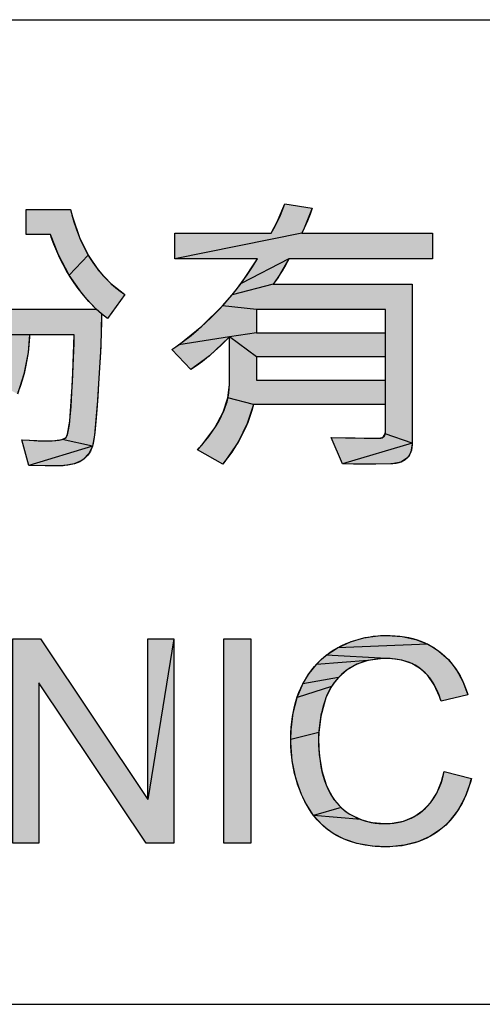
# Model space of a CAD drawing. Extents: x 0 to 1189, y 0 to 841.
# Tile 34 of 53: x 1006 to 1016, y 70 to 90. Entities that reach past the tile are written whole.
import ezdxf

# ---------------------------------------------------------------- set-up
doc = ezdxf.new("R2010")
doc.units = 0
doc.header["$LTSCALE"] = 65.395
doc.header["$MEASUREMENT"] = 0
doc.layers.get('0').update_dxf_attribs({"linetype": 'CONTINUOUS'})

msp = doc.modelspace()

# ---------------------------------------------------------------- linework, layer by layer
at = {"color": 3, "linetype": 'Continuous'}
for p, q in [((909, 90), (1174, 90)), ((909, 70), (1037, 70)), ((909, 70), (1174, 70))]:
    msp.add_line(p, q, dxfattribs=at)
at = {"color": 4, "linetype": 'Continuous'}
for p, q in [((1011.46349, 85.8938), (1011.61802, 86.26086)), ((1011.61802, 86.26086), (1012.17239, 86.16968)), ((1007.26367, 86.1455), (1007.30231, 85.99482)), ((1012.17239, 86.16968), (1012.00846, 85.76359)), ((1007.30231, 85.99482), (1007.44446, 85.57852)), ((1011.34119, 85.66439), (1011.46349, 85.8938)), ((1007.01826, 85.22156), (1006.8546, 85.63515)), ((1011.9608, 85.66439), (1009.38526, 85.141)), ((1007.44446, 85.57852), (1007.62195, 85.21861)), ((1007.23458, 84.8134), (1007.01826, 85.22156)), ((1007.62195, 85.21861), (1007.23458, 84.8134)), ((1007.62195, 85.21861), (1007.83378, 84.90841)), ((1011.69719, 85.141), (1010.7287, 84.64279)), ((1010.7287, 84.64279), (1011.05948, 85.141)), ((1011.69719, 85.141), (1011.47433, 84.75877)), ((1007.48999, 84.44717), (1007.23458, 84.8134)), ((1007.83378, 84.90841), (1008.08082, 84.64276)), ((1008.08082, 84.64276), (1008.36457, 84.41907)), ((1010.54635, 84.40957), (1010.7287, 84.64279)), ((1011.38243, 84.62456), (1010.54635, 84.40957)), ((1011.47433, 84.75877), (1011.38243, 84.62456)), ((1007.63287, 84.27851), (1007.48999, 84.44717)), ((1010.35264, 84.18678), (1010.54635, 84.40957)), ((1007.78602, 84.11927), (1007.63287, 84.27851)), ((1007.89529, 84.022), (1007.78602, 84.11927)), ((1007.89529, 84.022), (1007.87579, 83.36253)), ((1008.01553, 83.93082), (1007.89529, 84.022)), ((1009.93129, 83.77243), (1010.35264, 84.18678)), ((1011.04156, 84.11335), (1010.35264, 84.18678)), ((1013.66218, 84.11335), (1011.04156, 84.11335)), ((1011.04156, 84.11335), (1011.04156, 83.63711)), ((1013.66218, 81.63385), (1013.66218, 84.11335)), ((1007.33989, 83.60196), (1004.92268, 83.60196)), ((1006.43248, 83.60196), (1006.39986, 83.24235)), ((1007.3124, 82.823), (1007.33989, 83.60196)), ((1009.4627, 83.39809), (1009.93129, 83.77243)), ((1011.04156, 83.63711), (1010.49311, 83.55794)), ((1011.04156, 83.63711), (1013.66218, 83.63711)), ((1010.49311, 83.55794), (1009.4627, 83.39809)), ((1010.47908, 83.54338), (1010.07761, 83.1673)), ((1011.04156, 83.14974), (1010.49311, 83.55794)), ((1006.39986, 83.24235), (1006.31425, 82.79696)), ((1007.87579, 83.36253), (1007.83318, 82.60842)), ((1009.32105, 83.2992), (1009.4627, 83.39809)), ((1010.07761, 83.1673), (1009.70507, 82.89117)), ((1013.66218, 83.14974), (1011.04156, 83.14974)), ((1011.04156, 83.14974), (1011.04156, 82.67959)), ((1006.31425, 82.79696), (1006.18371, 82.39591)), ((1007.83318, 82.60842), (1007.81565, 82.34002)), ((1011.04156, 82.67959), (1013.66218, 82.67959)), ((1007.24703, 81.84517), (1007.29273, 82.44504)), ((1010.46234, 82.31743), (1010.49311, 82.59137)), ((1007.81565, 82.34002), (1007.74904, 81.56379)), ((1010.36655, 82.02681), (1010.46234, 82.31743)), ((1010.98031, 82.1863), (1010.46234, 82.31743)), ((1010.19629, 81.71228), (1010.36655, 82.02681)), ((1010.98031, 82.1863), (1010.85556, 81.79947)), ((1007.20381, 81.58239), (1007.24703, 81.84517)), ((1009.93726, 81.36721), (1010.19629, 81.71228)), ((1010.85556, 81.79947), (1010.66839, 81.42108)), ((1013.6578, 81.58765), (1013.66218, 81.63385)), ((1006.27605, 81.46646), (1006.73123, 81.44349)), ((1006.41455, 80.94707), (1006.27605, 81.46646)), ((1006.73123, 81.44349), (1006.89128, 81.44743)), ((1006.89128, 81.44743), (1007.09414, 81.47494)), ((1007.09414, 81.47494), (1007.17337, 81.51362)), ((1007.71085, 81.34014), (1007.09414, 81.47494)), ((1007.17337, 81.51362), (1007.20381, 81.58239)), ((1007.74904, 81.56379), (1007.71085, 81.34014)), ((1010.66839, 81.42108), (1010.41397, 81.04722)), ((1012.55745, 81.51362), (1013.53585, 81.49656)), ((1012.78991, 80.97926), (1012.55745, 81.51362)), ((1013.53585, 81.49656), (1013.61769, 81.51936)), ((1013.61769, 81.51936), (1013.6578, 81.58765)), ((1014.20558, 81.3993), (1013.6578, 81.58765)), ((1007.71085, 81.34014), (1006.41455, 80.94707)), ((1007.71085, 81.34014), (1007.63811, 81.18637)), ((1009.8434, 81.26097), (1009.93726, 81.36721)), ((1010.35478, 80.97317), (1009.8434, 81.26097)), ((1014.20558, 81.3993), (1012.78991, 80.97926)), ((1014.17592, 81.21472), (1014.14314, 81.14759)), ((1014.2054, 81.38312), (1014.17592, 81.21472)), ((1014.20558, 81.3993), (1014.2054, 81.38312)), ((1007.49422, 81.04643), (1007.33832, 80.9769)), ((1007.51972, 81.06459), (1007.49422, 81.04643)), ((1007.63811, 81.18637), (1007.51972, 81.06459)), ((1010.41397, 81.04722), (1010.35478, 80.97317)), ((1013.97689, 81.01273), (1013.80138, 80.97734)), ((1014.09839, 81.09045), (1013.97689, 81.01273)), ((1014.14314, 81.14759), (1014.09839, 81.09045)), ((1007.01398, 80.93802), (1006.41455, 80.94707)), ((1007.11297, 80.94089), (1007.01398, 80.93802)), ((1007.33832, 80.9769), (1007.11297, 80.94089)), ((1013.34445, 80.97021), (1012.78991, 80.97926)), ((1013.80138, 80.97734), (1013.34445, 80.97021)), ((1013.77354, 80.97613), (1013.34445, 80.97021)), ((1013.80138, 80.97734), (1013.77354, 80.97613)), ((1009.36142, 77.42201), (1008.83455, 74.16246)), ((1010.37827, 77.42201), (1010.92742, 77.42201)), ((1010.37827, 73.27019), (1010.37827, 77.42201)), ((1010.92742, 77.42201), (1010.92742, 73.27019)), ((1012.96376, 77.3667), (1013.25262, 77.44867)), ((1013.25262, 77.44867), (1013.55953, 77.4885)), ((1013.55953, 77.4885), (1013.6968, 77.49248)), ((1013.6968, 77.49248), (1013.6974, 77.49248)), ((1013.6974, 77.49248), (1014.00499, 77.47147)), ((1014.00499, 77.47147), (1014.27852, 77.41088)), ((1014.27852, 77.41088), (1014.52359, 77.31244)), ((1012.45921, 77.09037), (1012.69056, 77.24227)), ((1012.69056, 77.24227), (1012.96376, 77.3667)), ((1014.52359, 77.31244), (1012.69056, 77.24227)), ((1014.52359, 77.31244), (1014.63709, 77.24878)), ((1014.63709, 77.24878), (1014.74463, 77.17545)), ((1012.25843, 76.90493), (1012.35501, 77.00185)), ((1012.35501, 77.00185), (1012.45921, 77.09037)), ((1013.68514, 77.02268), (1012.45921, 77.09037)), ((1013.56307, 77.01879), (1013.30637, 76.98118)), ((1013.68514, 77.02268), (1013.56307, 77.01879)), ((1013.75736, 77.02109), (1013.68514, 77.02268)), ((1013.99536, 76.98988), (1013.75736, 77.02109)), ((1014.74463, 77.17545), (1014.94038, 77.00134)), ((1014.94038, 77.00134), (1015.10405, 76.79528)), ((1012.08791, 76.68563), (1012.25843, 76.90493)), ((1013.30637, 76.98118), (1012.25843, 76.90493)), ((1013.08258, 76.90603), (1012.88579, 76.79369)), ((1013.30637, 76.98118), (1013.08258, 76.90603)), ((1014.19958, 76.92136), (1013.99536, 76.98988)), ((1014.37645, 76.81596), (1014.19958, 76.92136)), ((1014.52366, 76.67668), (1014.37645, 76.81596)), ((1011.98482, 76.50851), (1012.08791, 76.68563)), ((1012.7083, 76.63971), (1011.98482, 76.50851)), ((1012.7083, 76.63971), (1012.63294, 76.55227)), ((1012.88579, 76.79369), (1012.7083, 76.63971)), ((1014.65251, 76.49118), (1014.52366, 76.67668)), ((1015.10405, 76.79528), (1015.23666, 76.55492)), ((1011.86702, 76.22962), (1011.98482, 76.50851)), ((1012.5664, 76.45768), (1011.86702, 76.22962)), ((1012.5664, 76.45768), (1012.45984, 76.24688)), ((1012.63294, 76.55227), (1012.5664, 76.45768)), ((1014.76349, 76.24979), (1014.65251, 76.49118)), ((1015.23666, 76.55492), (1015.33623, 76.28318)), ((1011.7861, 75.92071), (1011.86702, 76.22962)), ((1012.45984, 76.24688), (1012.43443, 76.17686)), ((1014.79596, 76.15564), (1014.76349, 76.24979)), ((1015.33623, 76.28318), (1014.79596, 76.15564)), ((1012.43443, 76.17686), (1012.34895, 75.85428)), ((1011.74347, 75.57699), (1011.7861, 75.92071)), ((1012.34895, 75.85428), (1012.30792, 75.52314)), ((1011.73739, 75.37751), (1011.74347, 75.57699)), ((1012.30792, 75.52314), (1011.73739, 75.37751)), ((1012.30792, 75.52314), (1012.30393, 75.38046)), ((1011.73814, 75.3082), (1011.73739, 75.37751)), ((1011.76809, 74.94379), (1011.73814, 75.3082)), ((1012.30393, 75.38046), (1012.3178, 75.07392)), ((1012.3178, 75.07392), (1012.36991, 74.74372)), ((1011.84102, 74.59646), (1011.76809, 74.94379)), ((1012.36991, 74.74372), (1012.45757, 74.45531)), ((1014.80391, 74.52574), (1014.85773, 74.72605)), ((1014.85773, 74.72605), (1015.40774, 74.58685)), ((1011.89356, 74.42834), (1011.84102, 74.59646)), ((1011.9568, 74.26391), (1011.89356, 74.42834)), ((1012.45757, 74.45531), (1012.49562, 74.36689)), ((1014.70399, 74.28682), (1014.80391, 74.52574)), ((1015.38811, 74.51415), (1015.28026, 74.21244)), ((1015.40774, 74.58685), (1015.38811, 74.51415)), ((1012.04902, 74.07294), (1011.9568, 74.26391)), ((1012.49562, 74.36689), (1012.61478, 74.1629)), ((1014.57774, 74.09204), (1014.70399, 74.28682)), ((1015.28026, 74.21244), (1015.14389, 73.95529)), ((1012.2037, 73.8359), (1012.04902, 74.07294)), ((1012.61478, 74.1629), (1012.76157, 73.99671)), ((1014.42464, 73.93522), (1014.57774, 74.09204)), ((1012.76157, 73.99671), (1012.2037, 73.8359)), ((1013.16208, 73.7558), (1012.2037, 73.8359)), ((1012.38582, 73.63656), (1012.2037, 73.8359)), ((1012.76157, 73.99671), (1012.84606, 73.92644)), ((1012.84606, 73.92644), (1012.93799, 73.86475)), ((1012.93799, 73.86475), (1013.16208, 73.7558)), ((1014.02996, 73.72334), (1014.23792, 73.8093)), ((1014.23792, 73.8093), (1014.42464, 73.93522)), ((1015.14389, 73.95529), (1014.97961, 73.73725)), ((1012.4877, 73.55001), (1012.38582, 73.63656)), ((1013.16208, 73.7558), (1013.2786, 73.71778)), ((1013.2786, 73.71778), (1013.39812, 73.69072)), ((1013.39812, 73.69072), (1013.64373, 73.66935)), ((1013.64373, 73.66935), (1013.7989, 73.67733)), ((1013.7989, 73.67733), (1014.02996, 73.72334)), ((1014.8866, 73.64149), (1014.78622, 73.55433)), ((1014.97961, 73.73725), (1014.8866, 73.64149)), ((1012.59677, 73.47221), (1012.4877, 73.55001)), ((1012.82199, 73.35324), (1012.59677, 73.47221)), ((1014.56345, 73.40672), (1014.31862, 73.29863)), ((1014.78622, 73.55433), (1014.56345, 73.40672)), ((1010.92742, 73.27019), (1010.37827, 73.27019)), ((1013.08437, 73.2666), (1012.82199, 73.35324)), ((1013.39043, 73.21421), (1013.08437, 73.2666)), ((1013.6881, 73.19955), (1013.39043, 73.21421)), ((1013.75068, 73.20038), (1013.6881, 73.19955)), ((1014.04935, 73.2296), (1013.75068, 73.20038)), ((1014.31862, 73.29863), (1014.04935, 73.2296))]:
    msp.add_line(p, q, dxfattribs=at)
for points in [[(1010.49311, 83.55794), (1010.45275, 83.51631), (1010.32028, 83.38518), (1010.19113, 83.26558), (1010.06516, 83.15691), (1009.94225, 83.05864), (1009.82227, 82.97023), (1009.70507, 82.89117), (1009.32105, 83.2992), (1009.4047, 83.35688), (1009.56056, 83.47), (1009.71135, 83.58698), (1009.85718, 83.70785), (1009.99814, 83.83263), (1010.13432, 83.96138), (1010.26583, 84.09414), (1010.39272, 84.23098), (1010.45446, 84.30095), (1010.51506, 84.37197), (1010.63287, 84.51712), (1010.74618, 84.66651), (1010.85503, 84.82022), (1010.95946, 84.97834), (1011.05948, 85.14099), (1009.38526, 85.14099), (1009.38526, 85.66439), (1011.34119, 85.66439), (1011.39244, 85.75686), (1011.46678, 85.90044), (1011.52852, 86.03198), (1011.57861, 86.15194), (1011.61802, 86.26086), (1012.17239, 86.16968), (1012.12937, 86.04774), (1012.07536, 85.9133), (1012.00899, 85.76472), (1011.9608, 85.66439), (1014.6197, 85.66439), (1014.6197, 85.14099)], [(1004.98984, 84.11927), (1007.78602, 84.11927), (1007.688, 84.21885), (1007.59409, 84.32219), (1007.50424, 84.42935), (1007.41839, 84.54043), (1007.33648, 84.65553), (1007.25847, 84.77477), (1007.18433, 84.89829), (1007.11405, 85.02623), (1007.04764, 85.15874), (1006.9851, 85.29599), (1006.92646, 85.43814), (1006.87178, 85.58539), (1006.8546, 85.63515), (1006.36131, 85.63515), (1006.36131, 86.1455), (1007.26367, 86.1455), (1007.29146, 86.03486), (1007.33192, 85.89316), (1007.37617, 85.75794), (1007.42409, 85.62892), (1007.4756, 85.50586), (1007.53061, 85.3885), (1007.58908, 85.27661), (1007.65097, 85.16999), (1007.71625, 85.06841), (1007.78494, 84.97171), (1007.85705, 84.8797), (1007.93262, 84.79223), (1008.0117, 84.70916), (1008.09437, 84.63037), (1008.13708, 84.59255), (1008.18071, 84.55578), (1008.27074, 84.48537), (1008.36457, 84.41907)], [(1014.6197, 85.14099), (1011.69719, 85.14099), (1011.63655, 85.02516), (1011.56406, 84.90015), (1011.47872, 84.76541), (1011.38243, 84.62456), (1014.20558, 84.62456), (1014.20558, 81.3993), (1014.20487, 81.36743), (1014.19928, 81.30806), (1014.18855, 81.25487), (1014.173, 81.20709), (1014.15282, 81.16408), (1014.12798, 81.12529), (1014.09839, 81.09045), (1014.06482, 81.06124), (1014.02665, 81.03624), (1013.98333, 81.01531), (1013.93417, 80.99849), (1013.87834, 80.98602), (1013.81488, 80.97827), (1013.77354, 80.97613), (1013.46961, 80.97072)], [(1008.36457, 84.41907), (1008.01553, 83.93082), (1007.89529, 84.022), (1007.89451, 83.87066), (1007.8872, 83.6234), (1007.87011, 83.24885), (1007.83982, 82.71586), (1007.83318, 82.60842)], [(1006.43248, 83.60196), (1006.42948, 83.549), (1006.41691, 83.39097), (1006.39934, 83.2384), (1006.37689, 83.09107), (1006.34971, 82.94877), (1006.3179, 82.81129), (1006.28155, 82.67845), (1006.24074, 82.55005), (1006.19554, 82.42591)], [(1007.29273, 82.44504), (1007.30294, 82.63675), (1007.32631, 83.12418), (1007.33711, 83.42646), (1007.33989, 83.60196)], [(1013.66218, 82.1863), (1010.98031, 82.1863), (1010.9474, 82.06269), (1010.90837, 81.94007), (1010.86314, 81.81831), (1010.8116, 81.69726), (1010.75361, 81.5768), (1010.68899, 81.45681), (1010.61754, 81.33718), (1010.53905, 81.2178), (1010.45327, 81.09859), (1010.35993, 80.97946), (1010.35478, 80.97317), (1009.8434, 81.26097), (1009.88005, 81.3016), (1009.98078, 81.41913), (1010.07058, 81.53285), (1010.15009, 81.64297), (1010.21994, 81.74966), (1010.28069, 81.85315), (1010.33288, 81.95362), (1010.37699, 82.05131), (1010.41346, 82.14641), (1010.4427, 82.23917), (1010.46502, 82.32981), (1010.48073, 82.41856), (1010.49004, 82.50567), (1010.49311, 82.59137), (1010.49311, 83.55794)], [(1007.83318, 82.60841), (1007.80252, 82.15446), (1007.77682, 81.83505), (1007.75531, 81.61761), (1007.7374, 81.47604), (1007.72269, 81.38922), (1007.71085, 81.34014), (1007.69258, 81.28748), (1007.66985, 81.23854), (1007.64261, 81.19295), (1007.6108, 81.15057), (1007.57428, 81.11121), (1007.53274, 81.07467), (1007.49422, 81.04643), (1007.4502, 81.02068), (1007.40014, 80.99794), (1007.34336, 80.97838), (1007.27909, 80.96223), (1007.20649, 80.94985), (1007.12463, 80.94164), (1007.03251, 80.93812), (1007.01398, 80.93802), (1006.74571, 80.94076), (1006.41455, 80.94707), (1006.27605, 81.46646), (1006.42151, 81.45621), (1006.60755, 81.44624), (1006.73123, 81.44349), (1006.7427, 81.44351), (1006.86703, 81.44623), (1006.96291, 81.45281), (1007.03552, 81.46223), (1007.0893, 81.47363), (1007.12811, 81.48629), (1007.15522, 81.49971), (1007.17337, 81.51362), (1007.18325, 81.52718), (1007.19473, 81.55327), (1007.20792, 81.59816), (1007.22269, 81.6697), (1007.23883, 81.77719), (1007.25602, 81.93136), (1007.27386, 82.14437), (1007.29189, 82.42965), (1007.3124, 82.823)], [(1013.46961, 80.97072), (1013.33174, 80.97022), (1013.01479, 80.97284), (1012.78991, 80.97926), (1012.55745, 81.51362), (1012.85177, 81.50385), (1013.2275, 81.49786), (1013.53585, 81.49656), (1013.56854, 81.49924), (1013.59511, 81.50673), (1013.61673, 81.51866), (1013.62598, 81.52633), (1013.63417, 81.53514), (1013.64743, 81.55623), (1013.6567, 81.58278), (1013.66161, 81.6161), (1013.66218, 81.63385)], [(1006.09022, 73.27019), (1006.09022, 77.42201), (1006.6538, 77.42201), (1008.83455, 74.16246), (1008.83455, 77.42201), (1009.36142, 77.42201), (1009.36142, 73.27019), (1008.79783, 73.27019), (1006.61709, 76.53269), (1006.61709, 73.27019), (1006.09022, 73.27019)], [(1011.73739, 75.37163), (1011.7374, 75.38732), (1011.73996, 75.50817), (1011.74682, 75.62469), (1011.75785, 75.73709), (1011.77292, 75.84555), (1011.79192, 75.95024), (1011.81478, 76.05134), (1011.84141, 76.14902), (1011.87175, 76.24343), (1011.90578, 76.33472), (1011.94347, 76.42304), (1011.98482, 76.50851), (1012.01501, 76.56505), (1012.06179, 76.64475), (1012.11138, 76.72044), (1012.16379, 76.79228), (1012.21904, 76.86044), (1012.27718, 76.92503), (1012.33828, 76.98618), (1012.36996, 77.0155), (1012.40242, 77.04397), (1012.4696, 77.09842), (1012.53994, 77.14958), (1012.61355, 77.19752), (1012.69056, 77.24226), (1012.77537, 77.28627), (1012.86164, 77.32596), (1012.90536, 77.3442), (1012.94947, 77.36139), (1013.03886, 77.39257), (1013.12991, 77.41954), (1013.22273, 77.44231), (1013.31745, 77.46088), (1013.41418, 77.47523), (1013.51305, 77.4853), (1013.61419, 77.49105), (1013.6968, 77.49248), (1013.75673, 77.49174), (1013.8571, 77.48703), (1013.95357, 77.47811), (1014.04633, 77.46512), (1014.1356, 77.44816), (1014.22156, 77.42732), (1014.3044, 77.40268), (1014.3843, 77.37426), (1014.4614, 77.3421), (1014.53587, 77.30617), (1014.60784, 77.26645), (1014.64293, 77.24514), (1014.67742, 77.22287), (1014.74463, 77.17545), (1014.81018, 77.12368), (1014.87237, 77.06884), (1014.93131, 77.01084), (1014.98704, 76.94966), (1015.03961, 76.88521), (1015.08908, 76.81739), (1015.1355, 76.74606), (1015.17889, 76.67106), (1015.21925, 76.59222), (1015.25656, 76.50936), (1015.29079, 76.42226), (1015.32188, 76.33073), (1015.33623, 76.28318), (1014.79596, 76.15563), (1014.78448, 76.19056), (1014.75194, 76.28012), (1014.7174, 76.36259), (1014.68098, 76.43844), (1014.64275, 76.50809), (1014.60276, 76.57195), (1014.56104, 76.63038), (1014.51759, 76.68372), (1014.47238, 76.73226), (1014.42536, 76.77627), (1014.37645, 76.81596), (1014.35019, 76.83511), (1014.32329, 76.85332), (1014.26759, 76.88695), (1014.20918, 76.9169), (1014.1479, 76.94323), (1014.08355, 76.96594), (1014.01591, 76.98499), (1013.94474, 77.0003), (1013.8698, 77.01176), (1013.79081, 77.01923), (1013.70749, 77.02253), (1013.68514, 77.02268), (1013.61508, 77.02142), (1013.52626, 77.016), (1013.44158, 77.00645), (1013.3608, 76.99294), (1013.28367, 76.97559), (1013.20995, 76.95448), (1013.13945, 76.92968), (1013.07195, 76.90122), (1013.00728, 76.86909), (1012.94527, 76.83327), (1012.91521, 76.81395), (1012.88579, 76.79369), (1012.82508, 76.74743), (1012.76838, 76.69864), (1012.71552, 76.64724), (1012.66634, 76.59318), (1012.62074, 76.53634), (1012.57865, 76.47665), (1012.54006, 76.41404), (1012.50491, 76.34837), (1012.47319, 76.27946), (1012.44489, 76.20713), (1012.43443, 76.17686), (1012.40256, 76.0757), (1012.37517, 75.97374), (1012.36315, 75.92244), (1012.35223, 75.87092), (1012.33374, 75.76725), (1012.31968, 75.66267), (1012.31006, 75.55713), (1012.30489, 75.45055), (1012.30393, 75.38046), (1012.30533, 75.2803), (1012.31094, 75.16), (1012.32065, 75.04517), (1012.33432, 74.93553), (1012.35179, 74.83077), (1012.37294, 74.73063), (1012.39767, 74.63483), (1012.4259, 74.54314), (1012.45757, 74.45531), (1012.47711, 74.40794), (1012.51081, 74.33556), (1012.54723, 74.26772), (1012.58634, 74.20419)], [(1015.40774, 74.58685), (1015.40064, 74.55959), (1015.37063, 74.45545), (1015.33756, 74.35651), (1015.30152, 74.26253), (1015.26258, 74.1733), (1015.2208, 74.08861), (1015.17624, 74.00827), (1015.12891, 73.93209), (1015.07884, 73.85992), (1015.026, 73.79159), (1014.97036, 73.72698), (1014.9119, 73.66596), (1014.85053, 73.60843), (1014.78622, 73.55433), (1014.71793, 73.50323), (1014.64761, 73.45621), (1014.57513, 73.41318), (1014.50045, 73.3741), (1014.42351, 73.33895), (1014.34417, 73.30769), (1014.2623, 73.28031), (1014.17774, 73.25681), (1014.09033, 73.23723), (1013.9999, 73.22163), (1013.90626, 73.21009), (1013.80924, 73.20272), (1013.70862, 73.19964), (1013.6881, 73.19955), (1013.6871, 73.19955), (1013.56895, 73.20177), (1013.45663, 73.20823), (1013.34985, 73.21873), (1013.24834, 73.23309), (1013.15184, 73.25115), (1013.06009, 73.27278), (1012.97286, 73.29784), (1012.88991, 73.32625), (1012.81102, 73.35793), (1012.73599, 73.39283), (1012.66464, 73.43093), (1012.59677, 73.47221), (1012.52693, 73.52042), (1012.46002, 73.57208), (1012.39599, 73.62724), (1012.33482, 73.68591), (1012.27643, 73.74819), (1012.22077, 73.81419), (1012.16781, 73.88404), (1012.11751, 73.95788), (1012.06989, 74.03587), (1012.02496, 74.11818), (1011.98274, 74.20501), (1011.9568, 74.26391), (1011.91554, 74.36752), (1011.87859, 74.47254), (1011.86172, 74.5256), (1011.84592, 74.57903), (1011.81752, 74.68702), (1011.79339, 74.79659), (1011.77354, 74.90783), (1011.75797, 75.02086), (1011.74673, 75.13576), (1011.73985, 75.25265), (1011.73739, 75.37163)], [(1012.58634, 74.20419), (1012.62813, 74.14475), (1012.67263, 74.08919), (1012.71988, 74.03734), (1012.76996, 73.98905), (1012.82296, 73.94421), (1012.87894, 73.9028), (1012.93799, 73.86475), (1013.00826, 73.82519), (1013.07934, 73.79028), (1013.15135, 73.75992), (1013.2244, 73.73399), (1013.26137, 73.72266), (1013.29863, 73.71243), (1013.37407, 73.69524), (1013.45084, 73.68239), (1013.52911, 73.67388), (1013.60903, 73.66976), (1013.64373, 73.66935), (1013.67417, 73.66964), (1013.75555, 73.67343), (1013.83379, 73.68148), (1013.90907, 73.69365), (1013.98159, 73.70987), (1014.05153, 73.73008), (1014.11906, 73.75424), (1014.18433, 73.78236), (1014.21616, 73.79792), (1014.24747, 73.81449), (1014.30849, 73.85061), (1014.36752, 73.89082), (1014.42464, 73.93522), (1014.47613, 73.98101), (1014.52487, 74.03042), (1014.57094, 74.08359), (1014.61441, 74.14068), (1014.65529, 74.20187), (1014.69359, 74.26739), (1014.72928, 74.33746), (1014.76231, 74.41235), (1014.7926, 74.49232), (1014.82006, 74.57768), (1014.84455, 74.66872), (1014.85773, 74.72605)]]:
    msp.add_lwpolyline(points, dxfattribs=at)
for points in [[(1011.46349, 85.8938), (1011.61802, 86.26086), (1012.17239, 86.16968)], [(1007.30231, 85.99482), (1006.36131, 85.63515), (1007.26367, 86.1455)], [(1006.36131, 85.63515), (1006.36131, 86.1455), (1007.26367, 86.1455)], [(1012.17239, 86.16968), (1012.00846, 85.76359), (1011.46349, 85.8938)], [(1006.36131, 85.63515), (1007.30231, 85.99482), (1006.8546, 85.63515)], [(1007.30231, 85.99482), (1007.44446, 85.57852), (1006.8546, 85.63515)], [(1011.34119, 85.66439), (1011.46349, 85.8938), (1012.00846, 85.76359)], [(1007.01826, 85.22156), (1006.8546, 85.63515), (1007.44446, 85.57852)], [(1011.9608, 85.66439), (1009.38526, 85.141), (1011.34119, 85.66439)], [(1009.38526, 85.141), (1009.38526, 85.66439), (1011.34119, 85.66439)], [(1009.38526, 85.141), (1011.9608, 85.66439), (1014.6197, 85.66439)], [(1009.38526, 85.141), (1014.6197, 85.66439), (1011.05948, 85.141)], [(1011.05948, 85.141), (1014.6197, 85.66439), (1011.69719, 85.141)], [(1012.00846, 85.76359), (1011.9608, 85.66439), (1011.34119, 85.66439)], [(1014.6197, 85.66439), (1014.6197, 85.141), (1011.69719, 85.141)], [(1007.44446, 85.57852), (1007.62195, 85.21861), (1007.01826, 85.22156)], [(1007.23458, 84.8134), (1007.01826, 85.22156), (1007.62195, 85.21861)], [(1007.23458, 84.8134), (1007.62195, 85.21861), (1007.83378, 84.90841)], [(1010.7287, 84.64279), (1011.05948, 85.141), (1011.69719, 85.141)], [(1010.7287, 84.64279), (1011.69719, 85.141), (1011.47433, 84.75877)], [(1007.83378, 84.90841), (1008.08082, 84.64276), (1007.23458, 84.8134)], [(1007.48999, 84.44717), (1007.23458, 84.8134), (1008.08082, 84.64276)], [(1008.08082, 84.64276), (1008.36457, 84.41907), (1007.48999, 84.44717)], [(1010.54635, 84.40957), (1014.20558, 84.62456), (1010.35264, 84.18678)], [(1010.35264, 84.18678), (1014.20558, 84.62456), (1011.04156, 84.11335)], [(1010.54635, 84.40957), (1010.7287, 84.64279), (1011.38243, 84.62456)], [(1010.54635, 84.40957), (1011.38243, 84.62456), (1014.20558, 84.62456)], [(1011.47433, 84.75877), (1011.38243, 84.62456), (1010.7287, 84.64279)], [(1011.04156, 84.11335), (1014.20558, 84.62456), (1011.96402, 84.11335)], [(1011.96402, 84.11335), (1014.20558, 84.62456), (1013.38963, 84.11335)], [(1013.38963, 84.11335), (1014.20558, 84.62456), (1013.66218, 84.11335)], [(1013.66218, 81.63385), (1014.20558, 84.62456), (1013.6578, 81.58765)], [(1014.20558, 84.62456), (1014.20558, 81.3993), (1013.6578, 81.58765)], [(1013.66218, 84.11335), (1014.20558, 84.62456), (1013.66218, 83.94572)], [(1013.66218, 83.94572), (1014.20558, 84.62456), (1013.66218, 83.68664)], [(1013.66218, 83.68664), (1014.20558, 84.62456), (1013.66218, 83.63711)], [(1013.66218, 83.63711), (1014.20558, 84.62456), (1013.66218, 83.14974)], [(1013.66218, 83.14974), (1014.20558, 84.62456), (1013.66218, 82.98425)], [(1013.66218, 82.98425), (1014.20558, 84.62456), (1013.66218, 82.72849)], [(1013.66218, 82.72849), (1014.20558, 84.62456), (1013.66218, 82.67959)], [(1013.66218, 82.67959), (1014.20558, 84.62456), (1013.66218, 82.1863)], [(1013.66218, 82.1863), (1014.20558, 84.62456), (1013.66218, 81.63385)], [(1007.63287, 84.27851), (1007.48999, 84.44717), (1008.36457, 84.41907)], [(1007.63287, 84.27851), (1008.36457, 84.41907), (1007.78602, 84.11927)], [(1007.78602, 84.11927), (1008.36457, 84.41907), (1007.89529, 84.022)], [(1008.36457, 84.41907), (1008.01553, 83.93082), (1007.89529, 84.022)], [(1004.92268, 84.06915), (1004.98984, 84.11927), (1007.78602, 84.11927)], [(1007.78602, 84.11927), (1007.89529, 84.022), (1004.92268, 84.06915)], [(1004.92268, 83.60196), (1004.92268, 84.06915), (1007.89529, 84.022)], [(1004.92268, 83.60196), (1007.89529, 84.022), (1005.89203, 83.60196)], [(1005.89203, 83.60196), (1007.89529, 84.022), (1006.43248, 83.60196)], [(1006.43248, 83.60196), (1007.89529, 84.022), (1007.33989, 83.60196)], [(1007.89529, 84.022), (1007.87579, 83.36253), (1007.33989, 83.60196)], [(1009.93129, 83.77243), (1010.35264, 84.18678), (1011.04156, 84.11335)], [(1011.04156, 84.06382), (1009.93129, 83.77243), (1011.04156, 84.11335)], [(1011.04156, 83.80475), (1009.93129, 83.77243), (1011.04156, 84.06382)], [(1011.04156, 83.80475), (1011.04156, 83.63711), (1009.93129, 83.77243)], [(1005.88253, 83.47792), (1005.89203, 83.60196), (1006.43248, 83.60196)], [(1006.43248, 83.60196), (1006.39986, 83.24235), (1005.88253, 83.47792)], [(1007.3124, 82.823), (1007.33989, 83.60196), (1007.87579, 83.36253)], [(1009.4627, 83.39809), (1009.93129, 83.77243), (1010.49311, 83.55794)], [(1011.04156, 83.63711), (1010.49311, 83.55794), (1009.93129, 83.77243)], [(1013.66218, 83.63711), (1010.49311, 83.55794), (1012.73972, 83.63711)], [(1012.73972, 83.63711), (1010.49311, 83.55794), (1011.31411, 83.63711)], [(1010.49311, 83.55794), (1011.04156, 83.63711), (1011.31411, 83.63711)], [(1010.49311, 83.55794), (1013.66218, 83.63711), (1011.04156, 83.14974)], [(1011.04156, 83.14974), (1013.66218, 83.63711), (1011.96402, 83.14974)], [(1011.96402, 83.14974), (1013.66218, 83.63711), (1013.38963, 83.14974)], [(1013.66218, 83.63711), (1013.66218, 83.14974), (1013.38963, 83.14974)], [(1005.81703, 83.05214), (1005.88253, 83.47792), (1006.39986, 83.24235)], [(1009.4627, 83.39809), (1010.47908, 83.54338), (1009.32105, 83.2992)], [(1010.47908, 83.54338), (1010.07761, 83.1673), (1009.32105, 83.2992)], [(1009.4627, 83.39809), (1010.49311, 83.55794), (1010.47908, 83.54338)], [(1010.49311, 82.59137), (1010.49311, 83.55794), (1011.04156, 83.14974)], [(1006.39986, 83.24235), (1006.31425, 82.79696), (1005.81703, 83.05214)], [(1007.87579, 83.36253), (1007.83318, 82.60842), (1007.3124, 82.823)], [(1009.70507, 82.89117), (1009.32105, 83.2992), (1010.07761, 83.1673)], [(1005.70666, 82.67467), (1005.81703, 83.05214), (1006.31425, 82.79696)], [(1011.04156, 83.10084), (1010.49311, 82.59137), (1011.04156, 83.14974)], [(1011.04156, 82.84508), (1010.49311, 82.59137), (1011.04156, 83.10084)], [(1007.29273, 82.44504), (1007.3124, 82.823), (1007.83318, 82.60842)], [(1011.04156, 82.67959), (1010.49311, 82.59137), (1011.04156, 82.84508)], [(1006.31425, 82.79696), (1006.18371, 82.39591), (1005.70666, 82.67467)], [(1007.83318, 82.60842), (1007.81565, 82.34002), (1007.29273, 82.44504)], [(1010.49311, 82.59137), (1013.66218, 82.67959), (1010.46234, 82.31743)], [(1010.46234, 82.31743), (1013.66218, 82.67959), (1010.98031, 82.1863)], [(1013.66218, 82.67959), (1010.49311, 82.59137), (1012.73972, 82.67959)], [(1012.73972, 82.67959), (1010.49311, 82.59137), (1011.31411, 82.67959)], [(1011.31411, 82.67959), (1010.49311, 82.59137), (1011.04156, 82.67959)], [(1013.66218, 82.67959), (1013.66218, 82.1863), (1010.98031, 82.1863)], [(1007.24703, 81.84517), (1007.29273, 82.44504), (1007.81565, 82.34002)], [(1007.24703, 81.84517), (1007.81565, 82.34002), (1007.20381, 81.58239)], [(1007.81565, 82.34002), (1007.74904, 81.56379), (1007.20381, 81.58239)], [(1010.36655, 82.02681), (1010.46234, 82.31743), (1010.98031, 82.1863)], [(1010.19629, 81.71228), (1010.36655, 82.02681), (1010.85556, 81.79947)], [(1010.98031, 82.1863), (1010.85556, 81.79947), (1010.36655, 82.02681)], [(1009.93726, 81.36721), (1010.19629, 81.71228), (1010.66839, 81.42108)], [(1010.85556, 81.79947), (1010.66839, 81.42108), (1010.19629, 81.71228)], [(1006.41455, 80.94707), (1006.27605, 81.46646), (1006.73123, 81.44349)], [(1007.71085, 81.34014), (1006.41455, 80.94707), (1006.73123, 81.44349)], [(1006.73123, 81.44349), (1006.89128, 81.44743), (1007.71085, 81.34014)], [(1007.09414, 81.47494), (1007.71085, 81.34014), (1006.89128, 81.44743)], [(1007.17337, 81.51362), (1007.74904, 81.56379), (1007.09414, 81.47494)], [(1007.74904, 81.56379), (1007.71085, 81.34014), (1007.09414, 81.47494)], [(1007.17337, 81.51362), (1007.20381, 81.58239), (1007.74904, 81.56379)], [(1009.93726, 81.36721), (1010.66839, 81.42108), (1009.8434, 81.26097)], [(1010.66839, 81.42108), (1010.41397, 81.04722), (1009.8434, 81.26097)], [(1012.78991, 80.97926), (1012.55745, 81.51362), (1013.53585, 81.49656)], [(1014.20558, 81.3993), (1012.78991, 80.97926), (1013.53585, 81.49656)], [(1013.53585, 81.49656), (1013.61769, 81.51936), (1014.20558, 81.3993)], [(1013.6578, 81.58765), (1014.20558, 81.3993), (1013.61769, 81.51936)], [(1006.41455, 80.94707), (1007.71085, 81.34014), (1007.63811, 81.18637)], [(1010.35478, 80.97317), (1009.8434, 81.26097), (1010.41397, 81.04722)], [(1012.78991, 80.97926), (1014.20558, 81.3993), (1014.2054, 81.38312)], [(1014.17592, 81.21472), (1012.78991, 80.97926), (1014.2054, 81.38312)], [(1014.14314, 81.14759), (1012.78991, 80.97926), (1014.17592, 81.21472)], [(1007.51972, 81.06459), (1006.41455, 80.94707), (1007.63811, 81.18637)], [(1007.49422, 81.04643), (1006.41455, 80.94707), (1007.51972, 81.06459)], [(1007.33832, 80.9769), (1006.41455, 80.94707), (1007.49422, 81.04643)], [(1014.09839, 81.09045), (1012.78991, 80.97926), (1014.14314, 81.14759)], [(1013.97689, 81.01273), (1012.78991, 80.97926), (1014.09839, 81.09045)], [(1013.97689, 81.01273), (1013.80138, 80.97734), (1012.78991, 80.97926)], [(1007.33832, 80.9769), (1007.11297, 80.94089), (1006.41455, 80.94707)], [(1007.01398, 80.93802), (1006.41455, 80.94707), (1007.11297, 80.94089)], [(1013.34445, 80.97021), (1012.78991, 80.97926), (1013.80138, 80.97734)], [(1013.34445, 80.97021), (1013.80138, 80.97734), (1013.77354, 80.97613)], [(1006.61709, 76.53269), (1006.09022, 73.27019), (1006.6538, 77.42201)], [(1006.09022, 73.27019), (1006.09022, 77.42201), (1006.6538, 77.42201)], [(1006.6538, 77.42201), (1008.83455, 74.16246), (1006.61709, 76.53269)], [(1008.83455, 74.16246), (1009.36142, 77.42201), (1008.79783, 73.27019)], [(1009.36142, 77.42201), (1009.36142, 73.27019), (1008.79783, 73.27019)], [(1008.83455, 77.42201), (1009.36142, 77.42201), (1008.83455, 74.16246)], [(1010.92742, 76.99022), (1010.37827, 75.96057), (1010.92742, 77.42201)], [(1010.92742, 77.42201), (1010.37827, 75.96057), (1010.73412, 77.42201)], [(1010.73412, 77.42201), (1010.37827, 75.96057), (1010.43539, 77.42201)], [(1010.37827, 75.96057), (1010.37827, 77.42201), (1010.43539, 77.42201)], [(1012.96376, 77.3667), (1013.25262, 77.44867), (1014.27852, 77.41088)], [(1014.27852, 77.41088), (1014.52359, 77.31244), (1012.96376, 77.3667)], [(1013.25262, 77.44867), (1013.55953, 77.4885), (1014.00499, 77.47147)], [(1014.00499, 77.47147), (1014.27852, 77.41088), (1013.25262, 77.44867)], [(1013.55953, 77.4885), (1013.6968, 77.49248), (1013.6974, 77.49248)], [(1013.6974, 77.49248), (1014.00499, 77.47147), (1013.55953, 77.4885)], [(1012.45921, 77.09037), (1012.69056, 77.24227), (1014.74463, 77.17545)], [(1012.69056, 77.24227), (1012.96376, 77.3667), (1014.52359, 77.31244)], [(1012.69056, 77.24227), (1014.52359, 77.31244), (1014.63709, 77.24878)], [(1014.63709, 77.24878), (1014.74463, 77.17545), (1012.69056, 77.24227)], [(1012.25843, 76.90493), (1012.35501, 77.00185), (1013.30637, 76.98118)], [(1012.35501, 77.00185), (1012.45921, 77.09037), (1013.68514, 77.02268)], [(1013.56307, 77.01879), (1012.35501, 77.00185), (1013.68514, 77.02268)], [(1013.56307, 77.01879), (1013.30637, 76.98118), (1012.35501, 77.00185)], [(1012.45921, 77.09037), (1014.74463, 77.17545), (1013.68514, 77.02268)], [(1013.68514, 77.02268), (1014.74463, 77.17545), (1013.75736, 77.02109)], [(1014.74463, 77.17545), (1014.94038, 77.00134), (1013.75736, 77.02109)], [(1013.99536, 76.98988), (1013.75736, 77.02109), (1014.94038, 77.00134)], [(1013.99536, 76.98988), (1014.94038, 77.00134), (1014.19958, 76.92136)], [(1014.19958, 76.92136), (1014.94038, 77.00134), (1014.37645, 76.81596)], [(1014.94038, 77.00134), (1015.10405, 76.79528), (1014.37645, 76.81596)], [(1010.92742, 76.99022), (1010.92742, 74.73163), (1010.37827, 75.96057)], [(1012.08791, 76.68563), (1012.25843, 76.90493), (1012.88579, 76.79369)], [(1012.25843, 76.90493), (1013.30637, 76.98118), (1013.08258, 76.90603)], [(1013.08258, 76.90603), (1012.88579, 76.79369), (1012.25843, 76.90493)], [(1014.52366, 76.67668), (1014.37645, 76.81596), (1015.10405, 76.79528)], [(1011.98482, 76.50851), (1012.08791, 76.68563), (1012.7083, 76.63971)], [(1011.98482, 76.50851), (1012.7083, 76.63971), (1012.63294, 76.55227)], [(1012.88579, 76.79369), (1012.7083, 76.63971), (1012.08791, 76.68563)], [(1015.10405, 76.79528), (1015.23666, 76.55492), (1014.52366, 76.67668)], [(1014.65251, 76.49118), (1014.52366, 76.67668), (1015.23666, 76.55492)], [(1006.61709, 76.53269), (1006.61709, 73.27019), (1006.09022, 73.27019)], [(1008.79783, 73.27019), (1006.61709, 76.53269), (1008.83455, 74.16246)], [(1011.86702, 76.22962), (1011.98482, 76.50851), (1012.5664, 76.45768)], [(1011.86702, 76.22962), (1012.5664, 76.45768), (1012.45984, 76.24688)], [(1012.63294, 76.55227), (1012.5664, 76.45768), (1011.98482, 76.50851)], [(1015.23666, 76.55492), (1015.33623, 76.28318), (1014.65251, 76.49118)], [(1014.76349, 76.24979), (1014.65251, 76.49118), (1015.33623, 76.28318)], [(1011.7861, 75.92071), (1011.86702, 76.22962), (1012.43443, 76.17686)], [(1012.45984, 76.24688), (1012.43443, 76.17686), (1011.86702, 76.22962)], [(1015.33623, 76.28318), (1014.79596, 76.15564), (1014.76349, 76.24979)], [(1012.43443, 76.17686), (1012.34895, 75.85428), (1011.7861, 75.92071)], [(1010.37827, 73.70198), (1010.37827, 75.96057), (1010.92742, 74.73163)], [(1011.74347, 75.57699), (1011.7861, 75.92071), (1012.34895, 75.85428)], [(1012.34895, 75.85428), (1012.30792, 75.52314), (1011.74347, 75.57699)], [(1011.73739, 75.37751), (1011.74347, 75.57699), (1012.30792, 75.52314)], [(1011.73739, 75.37751), (1012.30792, 75.52314), (1012.30393, 75.38046)], [(1011.73739, 75.37751), (1012.30393, 75.38046), (1011.73814, 75.3082)], [(1012.30393, 75.38046), (1012.3178, 75.07392), (1011.73814, 75.3082)], [(1011.76809, 74.94379), (1011.73814, 75.3082), (1012.3178, 75.07392)], [(1012.3178, 75.07392), (1012.36991, 74.74372), (1011.76809, 74.94379)], [(1011.84102, 74.59646), (1011.76809, 74.94379), (1012.36991, 74.74372)], [(1010.37827, 73.70198), (1010.92742, 74.73163), (1010.37827, 73.27019)], [(1010.37827, 73.27019), (1010.92742, 74.73163), (1010.57157, 73.27019)], [(1010.57157, 73.27019), (1010.92742, 74.73163), (1010.87031, 73.27019)], [(1010.92742, 74.73163), (1010.92742, 73.27019), (1010.87031, 73.27019)], [(1012.36991, 74.74372), (1012.45757, 74.45531), (1011.84102, 74.59646)], [(1014.80391, 74.52574), (1014.85773, 74.72605), (1015.40774, 74.58685)], [(1011.89356, 74.42834), (1011.84102, 74.59646), (1012.45757, 74.45531)], [(1012.45757, 74.45531), (1012.49562, 74.36689), (1011.89356, 74.42834)], [(1011.9568, 74.26391), (1011.89356, 74.42834), (1012.49562, 74.36689)], [(1014.70399, 74.28682), (1014.80391, 74.52574), (1015.38811, 74.51415)], [(1015.38811, 74.51415), (1015.28026, 74.21244), (1014.70399, 74.28682)], [(1015.40774, 74.58685), (1015.38811, 74.51415), (1014.80391, 74.52574)], [(1012.49562, 74.36689), (1012.61478, 74.1629), (1011.9568, 74.26391)], [(1012.04902, 74.07294), (1011.9568, 74.26391), (1012.61478, 74.1629)], [(1014.57774, 74.09204), (1014.70399, 74.28682), (1015.28026, 74.21244)], [(1015.28026, 74.21244), (1015.14389, 73.95529), (1014.57774, 74.09204)], [(1012.61478, 74.1629), (1012.76157, 73.99671), (1012.04902, 74.07294)], [(1012.2037, 73.8359), (1012.04902, 74.07294), (1012.76157, 73.99671)], [(1014.42464, 73.93522), (1014.57774, 74.09204), (1015.14389, 73.95529)], [(1012.2037, 73.8359), (1012.76157, 73.99671), (1012.84606, 73.92644)], [(1012.93799, 73.86475), (1012.2037, 73.8359), (1012.84606, 73.92644)], [(1012.93799, 73.86475), (1013.16208, 73.7558), (1012.2037, 73.8359)], [(1012.38582, 73.63656), (1012.2037, 73.8359), (1013.16208, 73.7558)], [(1014.02996, 73.72334), (1014.23792, 73.8093), (1014.97961, 73.73725)], [(1014.42464, 73.93522), (1015.14389, 73.95529), (1014.23792, 73.8093)], [(1015.14389, 73.95529), (1014.97961, 73.73725), (1014.23792, 73.8093)], [(1013.2786, 73.71778), (1012.38582, 73.63656), (1013.16208, 73.7558)], [(1013.39812, 73.69072), (1012.38582, 73.63656), (1013.2786, 73.71778)], [(1013.64373, 73.66935), (1012.38582, 73.63656), (1013.39812, 73.69072)], [(1014.8866, 73.64149), (1012.38582, 73.63656), (1013.64373, 73.66935)], [(1014.8866, 73.64149), (1014.78622, 73.55433), (1012.38582, 73.63656)], [(1012.4877, 73.55001), (1012.38582, 73.63656), (1014.78622, 73.55433)], [(1013.7989, 73.67733), (1014.97961, 73.73725), (1013.64373, 73.66935)], [(1014.97961, 73.73725), (1014.8866, 73.64149), (1013.64373, 73.66935)], [(1014.02996, 73.72334), (1014.97961, 73.73725), (1013.7989, 73.67733)], [(1012.4877, 73.55001), (1014.78622, 73.55433), (1012.59677, 73.47221)], [(1014.78622, 73.55433), (1014.56345, 73.40672), (1012.59677, 73.47221)], [(1012.82199, 73.35324), (1012.59677, 73.47221), (1014.56345, 73.40672)], [(1014.56345, 73.40672), (1014.31862, 73.29863), (1012.82199, 73.35324)], [(1013.08437, 73.2666), (1012.82199, 73.35324), (1014.31862, 73.29863)], [(1014.31862, 73.29863), (1014.04935, 73.2296), (1013.08437, 73.2666)], [(1013.39043, 73.21421), (1013.08437, 73.2666), (1014.04935, 73.2296)], [(1014.04935, 73.2296), (1013.75068, 73.20038), (1013.39043, 73.21421)], [(1013.6881, 73.19955), (1013.39043, 73.21421), (1013.75068, 73.20038)]]:
    msp.add_solid(points, dxfattribs=at)

doc.saveas('drawing.dxf')
